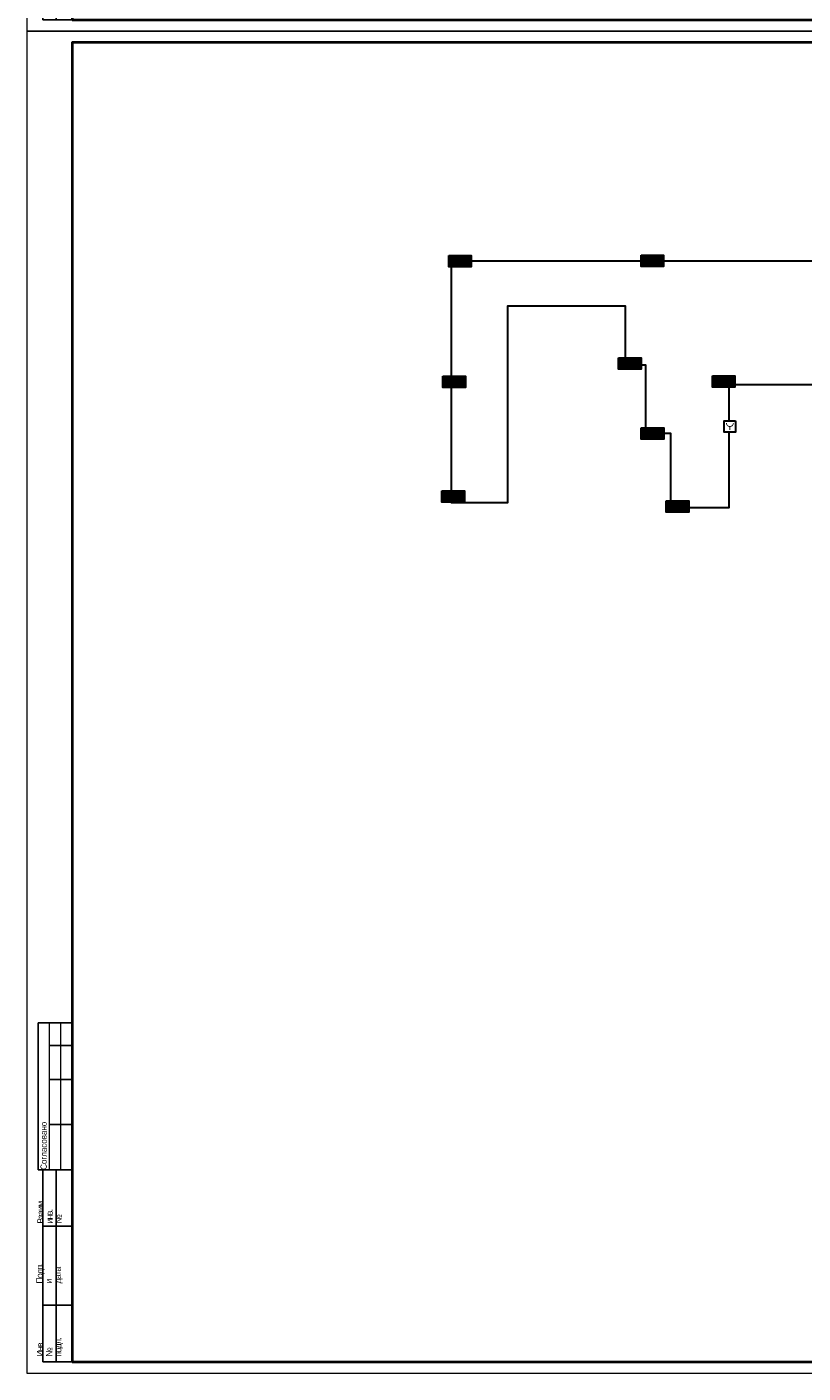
# Model space of a CAD drawing. Header units: millimetres. Extents: x -195178 to 1761886, y 140622 to 301105.
# Tile 127 of 131: x 1592492 to 1626852, y 182305 to 241898. Entities that reach past the tile are written whole.
import ezdxf
from ezdxf.enums import TextEntityAlignment as Align

# ---------------------------------------------------------------- set-up
doc = ezdxf.new("R2010")
doc.units = ezdxf.units.MM
doc.set_wipeout_variables(frame=1)
doc.layers.add('EI_HATCH_GALV', color=7, linetype='Continuous')
doc.layers.add('формат', color=250, linetype='Continuous')
for name, color, linetype, lineweight in [('format-line3', 7, 'Continuous', 13), ('RC-Извещатели_пожарные', 1, 'Continuous', 30), ('СОУЭ', 1, 'Continuous', 30), ('СС-011-ПОЖ-СИГНАЛИЗАЦИЯ', 1, 'Continuous', 30)]:
    doc.layers.add(name, color=color, linetype=linetype, lineweight=lineweight)
doc.styles.add('Arial', font='arial.ttf', dxfattribs={"width": 0.9, "height": 699.9999999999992})
doc.styles.get("Standard").update_dxf_attribs({"font": 'isocpeur.ttf', "width": 0.9})

# ---------------------------------------------------------------- blocks, each defined once
blk = doc.blocks.new('*U57')
for p, q in [((-821, 155), (-836, 155)), ((-836, 90), (-836, 155)), ((-821, 145), (-831, 145)), ((-821, 130), (-831, 130)), ((-821, 110), (-831, 110)), ((-834, 90), (-836, 89.99999999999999)), ((-834, 5.00000000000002), (-834, 90)), ((-821, 90), (-834, 90)), ((-828, 5.00000000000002), (-828, 90)), ((-821, 65), (-834, 65)), ((-821, 30.00000000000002), (-834, 30.00000000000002)), ((-821, 5.00000000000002), (-834, 5.00000000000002))]:
    blk.add_line(p, q)
at = {"color": 0, "lineweight": 0}
blk.add_lwpolyline([(-841, 3.464264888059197e-14), (6.661338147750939e-14, 6.661338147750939e-14), (-1.377945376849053e-14, 594.0000000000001), (-841.0000000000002, 594.0000000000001)], close=True, dxfattribs=at)
at = {"lineweight": 40}
blk.add_lwpolyline([(-821, 5.000000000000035), (-4.999999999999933, 5.000000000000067), (-5.000000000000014, 589.0000000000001), (-821.0000000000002, 589.0000000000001)], close=True, dxfattribs=at)
at = {"layer": 'format-line3', "linetype": 'ByBlock'}
for p, q in [((-831, 90), (-831, 155)), ((-826, 90), (-826, 155))]:
    blk.add_line(p, q, dxfattribs=at)
at = {"style": 'Arial', "width": 0.9}
blk.add_text('Формат:', height=2.8, dxfattribs=at).set_placement((-53.97311837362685, 1.250000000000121))
at = {"char_height": 2.8, "width": 0.2, "attachment_point": 4, "rotation": 90, "line_spacing_factor": 0.8571428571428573, "style": 'Arial'}
for s, insert in [('{\\W0.45993; }Согласовано', (-833.5827570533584, 90)), ('{\\W0.62543;\\T0.75; \\W1;Взаим. инв. №}', (-831, 66.13970657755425)), ('{\\W0.5838;\\T0.8; \\W1;Подп. и дата}', (-831, 39.62598852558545)), ('{\\W0.5838;\\T0.8; \\W1;Инв. № подл.}', (-830.7725095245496, 7.248463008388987))]:
    blk.add_mtext(s, dxfattribs=dict(at, insert=insert))
at = {"style": 'Arial', "width": 0.9, "flags": 8}
blk.add_attdef('FORMAT', (-36.87188609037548, 1.257088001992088), '', height=2.8, dxfattribs=at)
blk = doc.blocks.new('RC-UGO-IRA-01')
blk.add_wipeout([(2.4999999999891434, 2.499999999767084), (2.4999999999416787, -2.5000000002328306), (-2.500000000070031, -2.4999999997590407), (-2.5000000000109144, 2.500000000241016)]).dxf.layer = 'RC-Извещатели_пожарные'
blk.add_wipeout([(-2.5000000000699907, -2.4999999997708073), (-2.5000000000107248, 2.5000000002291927), (2.4999999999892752, 2.500000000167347), (2.4999999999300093, -2.499999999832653)]).dxf.layer = 'RC-Извещатели_пожарные'
at = {"layer": 'RC-Извещатели_пожарные', "ltscale": 30}
blk.add_lwpolyline([(2.5, 2.499999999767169), (2.499999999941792, -2.500000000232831), (-2.500000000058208, -2.499999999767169), (-2.5, 2.500000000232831)], close=True, dxfattribs=at)
at = {"layer": 'RC-Извещатели_пожарные', "ltscale": 30, "const_width": 0.375}
blk.add_lwpolyline([(-1.5, 1.500000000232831, 0.9999999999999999), (1.5, 1.499999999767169, 0.9999999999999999)], format="xyb", dxfattribs=at)
blk.add_lwpolyline([(0, 2.328306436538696e-10), (0, -1.499999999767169)], dxfattribs=at)
at = {"layer": 'RC-Извещатели_пожарные'}
blk.add_attdef('PSTN', text='', height=1.5, dxfattribs=at).set_placement((2.5, 2.499999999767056), align=Align.BOTTOM_CENTER)
blk = doc.blocks.new('ИП 212-64 прот.R3')
at = {"layer": 'EI_HATCH_GALV', "lineweight": 30, "true_color": 0xffffff}
h = blk.add_hatch(color=7, dxfattribs=at)
h.dxf.hatch_style = 1
h.paths.add_polyline_path([(-2.500000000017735, 2.499677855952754), (2.499677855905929, 2.499677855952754), (2.499677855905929, -2.499999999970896), (-2.500000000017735, -2.499999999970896)])
at = {"color": 1, "linetype": 'ByBlock', "lineweight": -2}
for p, q in [((0.3970872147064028, 1.766168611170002), (-0.8297570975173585, -0.0001610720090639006)), ((-0.8297570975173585, -0.0001610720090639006), (0.8294349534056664, -0.0001610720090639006)), ((0.8294349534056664, -0.0001610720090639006), (-0.3058001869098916, -1.636707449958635))]:
    blk.add_line(p, q, dxfattribs=at)
at = {"color": 1, "linetype": 'ByBlock', "lineweight": -2, "ltscale": 0.1}
blk.add_lwpolyline([(-2.500000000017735, 2.499677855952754), (2.499677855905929, 2.499677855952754), (2.499677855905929, -2.499999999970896), (-2.500000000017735, -2.499999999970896)], close=True, dxfattribs=at)

msp = doc.modelspace()

# ---------------------------------------------------------------- linework, layer by layer
at = {"layer": 'СС-011-ПОЖ-СИГНАЛИЗАЦИЯ', "lineweight": 30, "ltscale": 100}
msp.add_lwpolyline([(1650946.576525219, 231523.1329639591), (1611271.983617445, 231523.1329639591), (1611271.983617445, 220840.3199084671), (1613782.860904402, 220840.3199084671), (1613782.860904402, 229544.4292148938), (1618972.001528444, 229544.4292148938), (1618972.001528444, 226944.0190580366), (1619879.85861188, 226944.0190580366), (1619879.85861188, 223919.9617220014), (1620981.139676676, 223919.9617220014), (1620981.139676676, 220629.7480236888), (1621597.692565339, 220629.7480236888), (1623573.004630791, 220629.7480236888), (1623573.004630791, 226068.879757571), (1641310.674635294, 226068.879757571)], dxfattribs=at)

# ---------------------------------------------------------------- block references
at = {"layer": 'СОУЭ', "color": 6, "xscale": 100, "yscale": 100, "zscale": 100}
for p in [(1611413.455301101, 231523.138009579), (1611913.455301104, 231523.1380095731), (1619927.784741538, 231541.330321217), (1620427.784741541, 231541.3303212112), (1618932.683488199, 226996.6697620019), (1619432.683488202, 226996.669761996), (1611157.114272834, 226185.319671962), (1611657.114272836, 226185.3196719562), (1623086.778768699, 226202.2193759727), (1623586.778768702, 226202.2193759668), (1619934.261017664, 223902.722995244), (1620434.261017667, 223902.7229952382), (1611114.393785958, 221103.7166854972), (1611614.393785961, 221103.7166854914), (1621039.483107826, 220672.3190062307), (1621539.483107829, 220672.3190062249)]:
    msp.add_blockref('ИП 212-64 прот.R3', p, dxfattribs=at)
at = {"layer": 'формат', "xscale": 100, "yscale": 100, "zscale": 100}
for p in [(1676592.240143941, 241704.784122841), (1676592.240143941, 182304.784122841)]:
    msp.add_blockref('*U57', p, dxfattribs=at).add_auto_attribs({'FORMAT': 'А2'})

# ---------------------------------------------------------------- next in the draw order: block references
at = {"layer": 'RC-Извещатели_пожарные', "xscale": 99.99999999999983, "yscale": 99.99999999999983, "zscale": 99.99999999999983, "rotation": 359.9525678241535}
msp.add_blockref('RC-UGO-IRA-01', (1623612.129322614, 224207.9014070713), dxfattribs=at)

doc.saveas('drawing.dxf')
